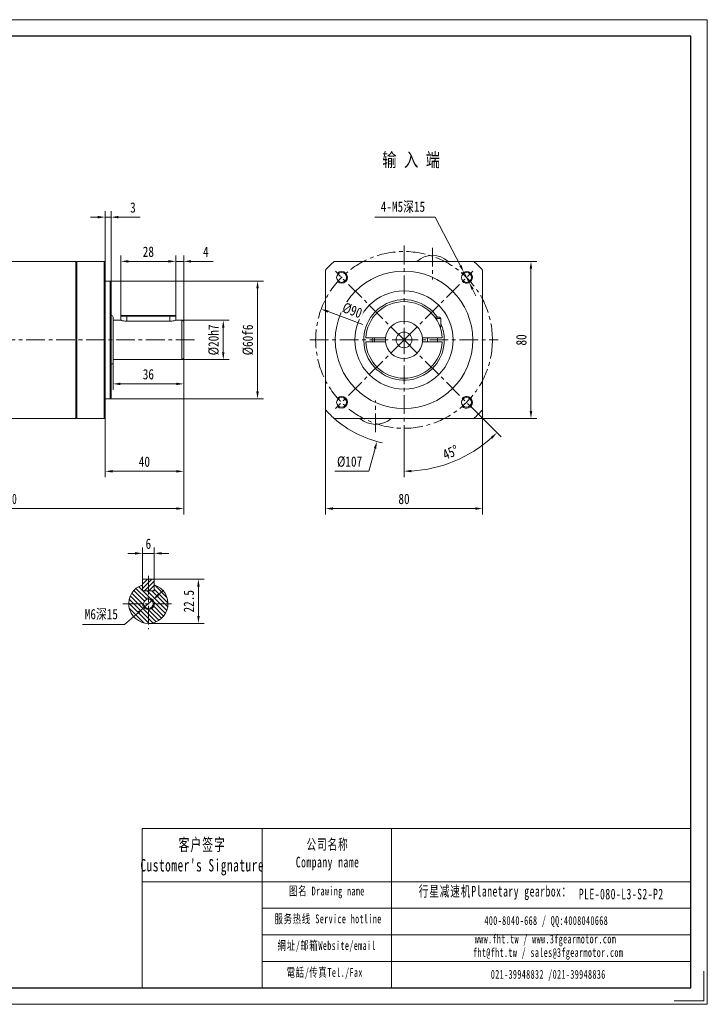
# Model space of a CAD drawing. Header units: millimetres. Extents: x -62 to 647, y -54 to 447.
# Tile 3 of 3: x 297 to 647, y -54 to 447. Entities that reach past the tile are written whole.
import ezdxf

# ---------------------------------------------------------------- set-up
doc = ezdxf.new("R2010")
doc.units = ezdxf.units.MM
doc.header["$LTSCALE"] = 1.5
doc.linetypes.add('CENTER', pattern=[10.16, 6.35, -1.27, 1.27, -1.27])
doc.layers.get('0').update_dxf_attribs({"lineweight": 18})
for name, color, linetype, lineweight in [('1轮廓实线层', 7, 'Continuous', 18), ('3中心线层', 1, 'CENTER', 18), ('5剖面线层', 2, 'Continuous', 18), ('7标注层', 4, 'Continuous', 18), ('SLD-0', 7, 'Continuous', 18), ('图框_外框线', 7, 'Continuous', 18)]:
    doc.layers.add(name, color=color, linetype=linetype, lineweight=lineweight)
doc.styles.add('PC_TEXTSTYLE', font='txt', dxfattribs={"width": 0.8})
doc.styles.add('TH_GBDIM', font='txt', dxfattribs={"width": 0.8})
doc.styles.add('标准', font='txt', dxfattribs={"width": 0.667})
doc.dimstyles.new('TH_GBDIM', dxfattribs={"dimscale": 1.5, "dimtxt": 3.5, "dimasz": 2.5, "dimexe": 2, "dimexo": 0, "dimgap": 1.5, "dimtad": 1, "dimdec": 1, "dimdsep": 46, "dimtxsty": 'TH_GBDIM', "dimcen": 2.5, "dimdle": 5, "dimclrd": 4, "dimclre": 4, "dimclrt": 3, "dimadec": 0, "dimazin": 2, "dimtfac": 0.714286, "dimtdec": 1, "dimtmove": 0, "dimatfit": 3, "dimfxl": 1, "dimtolj": 1, "dimarcsym": 0})

# ---------------------------------------------------------------- blocks, each defined once
blk = doc.blocks.new('*X3')
at = {"layer": '7标注层', "transparency": 16777216}
for points in [[(417.68, 310.54), (418.93, 310.54), (418.3, 314.29)], [(417.68, 258.04), (418.93, 258.04), (418.3, 254.29)]]:
    blk.add_hatch(color=4, dxfattribs=at).paths.add_polyline_path(points, flags=0)
at = {"layer": '7标注层', "color": 4, "transparency": 16777216}
for p, q in [((343.19, 314.29), (421.3, 314.29)), ((418.3, 310.54), (418.3, 258.04)), ((343.19, 254.29), (421.3, 254.29))]:
    blk.add_line(p, q, dxfattribs=at)
at = {"layer": '7标注层', "color": 3, "transparency": 16777216, "insert": (413.43, 284.29), "char_height": 5.25, "width": 28.98, "attachment_point": 5, "rotation": 90, "style": 'TH_GBDIM'}
blk.add_mtext('%%C60f6', dxfattribs=at)
blk = doc.blocks.new('*X4')
at = {"layer": '7标注层', "transparency": 16777216}
for points in [[(400.22, 290.54), (401.47, 290.54), (400.85, 294.29)], [(400.22, 278.04), (401.47, 278.04), (400.85, 274.29)]]:
    blk.add_hatch(color=4, dxfattribs=at).paths.add_polyline_path(points, flags=0)
at = {"layer": '7标注层', "color": 4, "transparency": 16777216}
for p, q in [((379.69, 294.29), (403.85, 294.29)), ((400.85, 278.04), (400.85, 290.54)), ((379.69, 274.29), (403.85, 274.29))]:
    blk.add_line(p, q, dxfattribs=at)
at = {"layer": '7标注层', "color": 3, "transparency": 16777216, "insert": (395.97, 284.29), "char_height": 5.25, "width": 28.9333, "attachment_point": 5, "rotation": 90, "style": 'TH_GBDIM'}
blk.add_mtext('%%C20h7', dxfattribs=at)
blk = doc.blocks.new('*X8')
at = {"layer": '7标注层', "transparency": 16777216}
for points in [[(205.94, 199.03), (205.94, 197.78), (202.19, 198.4)], [(376.94, 199.03), (376.94, 197.78), (380.69, 198.4)]]:
    blk.add_hatch(color=4, dxfattribs=at).paths.add_polyline_path(points, flags=0)
at = {"layer": '7标注层', "color": 4, "transparency": 16777216}
for p, q in [((380.69, 275.29), (380.69, 195.4)), ((202.19, 244.79), (202.19, 195.4)), ((205.94, 198.4), (376.94, 198.4))]:
    blk.add_line(p, q, dxfattribs=at)
at = {"layer": '7标注层', "color": 3, "transparency": 16777216, "insert": (291.44, 203.28), "char_height": 5.25, "width": 15.96, "attachment_point": 5, "style": 'TH_GBDIM'}
blk.add_mtext('180', dxfattribs=at)
blk = doc.blocks.new('*X9')
at = {"layer": '7标注层', "transparency": 16777216}
for points in [[(372.94, 324.92), (372.94, 323.67), (376.69, 324.29)], [(384.44, 324.92), (384.44, 323.67), (380.69, 324.29)]]:
    blk.add_hatch(color=4, dxfattribs=at).paths.add_polyline_path(points, flags=0)
at = {"layer": '7标注层', "color": 4, "transparency": 16777216}
for p, q in [((376.69, 296.39), (376.69, 327.29)), ((380.69, 293.29), (380.69, 327.29)), ((372.94, 324.29), (369.19, 324.29)), ((376.69, 324.29), (380.69, 324.29)), ((384.44, 324.29), (395.69, 324.29))]:
    blk.add_line(p, q, dxfattribs=at)
at = {"layer": '7标注层', "color": 3, "transparency": 16777216, "insert": (391.94, 329.17), "char_height": 5.25, "width": 5.1333, "attachment_point": 5, "style": 'TH_GBDIM'}
blk.add_mtext('4', dxfattribs=at)
blk = doc.blocks.new('*X10')
at = {"layer": '7标注层', "transparency": 16777216}
for points in [[(352.44, 324.92), (352.44, 323.67), (348.69, 324.29)], [(372.94, 324.92), (372.94, 323.67), (376.69, 324.29)]]:
    blk.add_hatch(color=4, dxfattribs=at).paths.add_polyline_path(points, flags=0)
at = {"layer": '7标注层', "color": 4, "transparency": 16777216}
for p, q in [((348.69, 296.39), (348.69, 327.29)), ((376.69, 296.39), (376.69, 327.29)), ((352.44, 324.29), (372.94, 324.29))]:
    blk.add_line(p, q, dxfattribs=at)
at = {"layer": '7标注层', "color": 3, "transparency": 16777216, "insert": (362.69, 329.17), "char_height": 5.25, "width": 10.64, "attachment_point": 5, "style": 'TH_GBDIM'}
blk.add_mtext('28', dxfattribs=at)
blk = doc.blocks.new('*X11')
at = {"layer": '7标注层', "transparency": 16777216}
for points in [[(348.44, 262.52), (348.44, 261.27), (344.69, 261.89)], [(376.94, 262.52), (376.94, 261.27), (380.69, 261.89)]]:
    blk.add_hatch(color=4, dxfattribs=at).paths.add_polyline_path(points, flags=0)
at = {"layer": '7标注层', "color": 4, "transparency": 16777216}
for p, q in [((344.69, 272.79), (344.69, 258.89)), ((380.69, 272.79), (380.69, 258.89)), ((348.44, 261.89), (376.94, 261.89))]:
    blk.add_line(p, q, dxfattribs=at)
at = {"layer": '7标注层', "color": 3, "transparency": 16777216, "insert": (362.69, 266.77), "char_height": 5.25, "width": 10.5933, "attachment_point": 5, "style": 'TH_GBDIM'}
blk.add_mtext('36', dxfattribs=at)
blk = doc.blocks.new('*X12')
at = {"layer": '7标注层', "transparency": 16777216}
for points in [[(336.94, 347.43), (336.94, 346.18), (340.69, 346.8)], [(347.44, 347.43), (347.44, 346.18), (343.69, 346.8)]]:
    blk.add_hatch(color=4, dxfattribs=at).paths.add_polyline_path(points, flags=0)
at = {"layer": '7标注层', "color": 4, "transparency": 16777216}
for p, q in [((336.94, 346.8), (333.19, 346.8)), ((340.69, 323.79), (340.69, 349.8)), ((340.69, 346.8), (343.69, 346.8)), ((343.69, 313.79), (343.69, 349.8)), ((347.44, 346.8), (358.49, 346.8))]:
    blk.add_line(p, q, dxfattribs=at)
at = {"layer": '7标注层', "color": 3, "transparency": 16777216, "insert": (354.84, 351.68), "char_height": 5.25, "width": 4.5267, "attachment_point": 5, "style": 'TH_GBDIM'}
blk.add_mtext('3', dxfattribs=at)
blk = doc.blocks.new('*X13')
at = {"layer": '7标注层', "transparency": 16777216}
for points in [[(344.44, 217.99), (344.44, 216.74), (340.69, 217.37)], [(376.94, 217.99), (376.94, 216.74), (380.69, 217.37)]]:
    blk.add_hatch(color=4, dxfattribs=at).paths.add_polyline_path(points, flags=0)
at = {"layer": '7标注层', "color": 4, "transparency": 16777216}
for p, q in [((340.69, 244.79), (340.69, 214.37)), ((380.69, 244.79), (380.69, 214.37)), ((344.44, 217.37), (376.94, 217.37))]:
    blk.add_line(p, q, dxfattribs=at)
at = {"layer": '7标注层', "color": 3, "transparency": 16777216, "insert": (360.69, 222.24), "char_height": 5.25, "width": 10.92, "attachment_point": 5, "style": 'TH_GBDIM'}
blk.add_mtext('40', dxfattribs=at)
blk = doc.blocks.new('*X15')
at = {"layer": '7标注层', "transparency": 16777216}
for points in [[(456.65, 199.03), (456.65, 197.78), (452.9, 198.4)], [(529.15, 199.03), (529.15, 197.78), (532.9, 198.4)]]:
    blk.add_hatch(color=4, dxfattribs=at).paths.add_polyline_path(points, flags=0)
at = {"layer": '7标注层', "color": 4, "transparency": 16777216}
for p, q in [((452.9, 248.76), (452.9, 195.4)), ((532.9, 248.76), (532.9, 195.4)), ((456.65, 198.4), (529.15, 198.4))]:
    blk.add_line(p, q, dxfattribs=at)
at = {"layer": '7标注层', "color": 3, "transparency": 16777216, "insert": (492.9, 203.28), "char_height": 5.25, "width": 10.8267, "attachment_point": 5, "style": 'TH_GBDIM'}
blk.add_mtext('80', dxfattribs=at)
blk = doc.blocks.new('*X16')
at = {"layer": '7标注层', "transparency": 16777216}
for points in [[(556.92, 320.54), (558.17, 320.54), (557.55, 324.29)], [(556.92, 248.04), (558.17, 248.04), (557.55, 244.29)]]:
    blk.add_hatch(color=4, dxfattribs=at).paths.add_polyline_path(points, flags=0)
at = {"layer": '7标注层', "color": 4, "transparency": 16777216}
for p, q in [((528.43, 324.29), (560.55, 324.29)), ((557.55, 320.54), (557.55, 248.04)), ((528.43, 244.29), (560.55, 244.29))]:
    blk.add_line(p, q, dxfattribs=at)
at = {"layer": '7标注层', "color": 3, "transparency": 16777216, "insert": (552.67, 284.29), "char_height": 5.25, "width": 10.8267, "attachment_point": 5, "rotation": 90, "style": 'TH_GBDIM'}
blk.add_mtext('80', dxfattribs=at)
blk = doc.blocks.new('*X17')
at = {"layer": '7标注层', "transparency": 16777216}
for points in [[(522.17, 322.39), (521.06, 321.82), (523.34, 318.77)], [(528.38, 310.4), (527.27, 309.83), (526.1, 313.45)]]:
    blk.add_hatch(color=4, dxfattribs=at).paths.add_polyline_path(points, flags=0)
at = {"layer": '7标注层', "color": 4, "transparency": 16777216}
for p, q in [((478.11, 346.8), (508.82, 346.8)), ((508.82, 346.8), (521.61, 322.1)), ((526.1, 313.45), (523.34, 318.77)), ((527.82, 310.12), (529.55, 306.79))]:
    blk.add_line(p, q, dxfattribs=at)
at = {"layer": '7标注层', "color": 3, "transparency": 16777216, "insert": (492.34, 351.88), "char_height": 5.25, "width": 46.62, "attachment_point": 5, "style": 'TH_GBDIM'}
blk.add_mtext('4-M5深15', dxfattribs=at)
blk = doc.blocks.new('*X19')
at = {"layer": '7标注层', "transparency": 16777216}
for points in [[(387.57, 158.7), (388.82, 158.7), (388.2, 162.45)], [(387.57, 143.7), (388.82, 143.7), (388.2, 139.95)]]:
    blk.add_hatch(color=4, dxfattribs=at).paths.add_polyline_path(points, flags=0)
at = {"layer": '7标注层', "color": 4, "transparency": 16777216}
for p, q in [((365.29, 162.45), (391.2, 162.45)), ((388.2, 143.7), (388.2, 158.7)), ((362.69, 139.95), (391.2, 139.95))]:
    blk.add_line(p, q, dxfattribs=at)
at = {"layer": '7标注层', "color": 3, "transparency": 16777216, "insert": (383.32, 151.2), "char_height": 5.25, "width": 22.54, "attachment_point": 5, "rotation": 90, "style": 'TH_GBDIM'}
blk.add_mtext('22.5', dxfattribs=at)
blk = doc.blocks.new('*X20')
at = {"layer": '7标注层', "transparency": 16777216}
for points in [[(355.94, 176.21), (355.94, 174.96), (359.69, 175.58)], [(369.44, 176.21), (369.44, 174.96), (365.69, 175.58)]]:
    blk.add_hatch(color=4, dxfattribs=at).paths.add_polyline_path(points, flags=0)
at = {"layer": '7标注层', "color": 4, "transparency": 16777216}
for p, q in [((355.94, 175.58), (352.19, 175.58)), ((359.69, 162.05), (359.69, 178.58)), ((359.69, 175.58), (365.69, 175.58)), ((365.69, 162.05), (365.69, 178.58)), ((369.44, 175.58), (373.19, 175.58))]:
    blk.add_line(p, q, dxfattribs=at)
at = {"layer": '7标注层', "color": 3, "transparency": 16777216, "insert": (362.69, 180.46), "char_height": 5.25, "width": 4.76, "attachment_point": 5, "style": 'TH_GBDIM'}
blk.add_mtext('6', dxfattribs=at)
blk = doc.blocks.new('*X21')
at = {"layer": '7标注层', "transparency": 16777216}
for points in [[(367.35, 154.87), (368.18, 153.93), (364.95, 151.93)], [(357.2, 145.98), (358.03, 145.04), (360.43, 147.98)]]:
    blk.add_hatch(color=4, dxfattribs=at).paths.add_polyline_path(points, flags=0)
at = {"layer": '7标注层', "color": 4, "transparency": 16777216}
for p, q in [((367.77, 154.4), (370.59, 156.88)), ((364.95, 151.93), (360.43, 147.98)), ((350.54, 139.31), (357.61, 145.51)), ((329.23, 139.31), (350.54, 139.31))]:
    blk.add_line(p, q, dxfattribs=at)
at = {"layer": '7标注层', "color": 3, "transparency": 16777216, "insert": (338.76, 144.38), "char_height": 5.25, "width": 34.9533, "attachment_point": 5, "style": 'TH_GBDIM'}
blk.add_mtext('M6深15', dxfattribs=at)
blk = doc.blocks.new('*X22')
at = {"layer": '7标注层', "transparency": 16777216}
blk.add_hatch(color=4, dxfattribs=at).paths.add_polyline_path([(477.53, 229.14), (478.74, 228.82), (479.1, 232.6)], flags=0)
at = {"layer": '7标注层', "color": 4, "transparency": 16777216}
for p, q in [((492.9, 280.54), (492.9, 288.04)), ((489.15, 284.29), (496.65, 284.29)), ((475.03, 217.37), (478.13, 228.98)), ((457.58, 217.37), (475.03, 217.37))]:
    blk.add_line(p, q, dxfattribs=at)
blk.add_arc((492.9, 284.29), 53.5, 228.3884, 258.2667, dxfattribs=at)
at = {"layer": '7标注层', "color": 3, "transparency": 16777216, "insert": (465.18, 222.24), "char_height": 5.25, "width": 22.96, "attachment_point": 5, "style": 'TH_GBDIM'}
blk.add_mtext('%%C107', dxfattribs=at)
blk = doc.blocks.new('*X25')
at = {"transparency": 16777216}
for points in [[(537.04, 234.88), (537.89, 233.97), (540.19, 237)], [(496.67, 216.89), (496.63, 218.14), (492.9, 217.41)]]:
    blk.add_hatch(color=4, dxfattribs=at).paths.add_polyline_path(points, flags=0)
at = {"color": 4, "transparency": 16777216}
for p, q in [((527.87, 249.32), (542.31, 234.88)), ((492.9, 236.29), (492.9, 214.41))]:
    blk.add_line(p, q, dxfattribs=at)
blk.add_arc((492.9, 284.29), 66.88, 273.2131, 311.7869, dxfattribs=at)
at = {"color": 3, "transparency": 16777216, "insert": (516.63, 227.01), "char_height": 5.25, "width": 18.8557, "attachment_point": 5, "rotation": 22.5, "style": 'TH_GBDIM'}
blk.add_mtext('45%%D', dxfattribs=at)
blk = doc.blocks.new('*X27')
at = {"layer": '7标注层', "transparency": 16777216}
blk.add_hatch(color=4, dxfattribs=at).paths.add_polyline_path([(454.46, 299.27), (454.02, 298.1), (450.73, 299.99)], flags=0)
at = {"layer": '7标注层', "color": 4, "transparency": 16777216}
blk.add_line((471.91, 292.11), (454.24, 298.68), dxfattribs=at)
at = {"layer": '7标注层', "color": 3, "transparency": 16777216, "insert": (466.53, 299.31), "char_height": 5.25, "width": 19.6092, "attachment_point": 5, "rotation": 339.5787, "style": 'TH_GBDIM'}
blk.add_mtext('%%C90', dxfattribs=at)

msp = doc.modelspace()

# ---------------------------------------------------------------- hatches: boundary and pattern name
at = {"layer": '5剖面线层'}
h = msp.add_hatch(dxfattribs=at)
h.set_pattern_fill('ANSI31', color=256, style=0, pattern_type=0)
h.set_pattern_definition([(45, (0, 0), (-1.122532, 1.122532), [])])
h.paths.add_polyline_path([(362.690837, 156.454342), (365.290837, 156.454342), (365.690837, 156.854342), (365.690837, 159.493734), (365.690837, 162.054342), (365.290837, 162.454342), (362.690837, 162.454342)], flags=0)
h.paths.add_polyline_path([(362.690837, 162.454342), (360.090837, 162.454342), (359.690837, 162.054342), (359.690837, 156.854342), (360.090837, 156.454342), (362.690837, 156.454342)], flags=0)
h = msp.add_hatch(dxfattribs=at)
h.set_pattern_fill('ANSI31', color=256, style=0, pattern_type=0)
h.set_pattern_definition([(135, (0, 0), (-1.122532, -1.122532), [])])
edge = h.paths.add_edge_path(flags=0)
edge.add_line((362.690837, 156.454342), (359.690837, 156.454342))
edge.add_line((359.690837, 156.454342), (359.690837, 159.493734))
edge.add_arc((362.690838, 149.954342), 10.000001, 107.45760608, 179.99999705)
edge.add_line((352.690837, 149.954342), (360.290837, 149.954342))
edge.add_arc((362.690837, 149.954342), 2.4, 90.00000034, 179.99999966, ccw=False)
edge.add_line((362.690837, 152.354342), (362.690837, 156.454342))
edge = h.paths.add_edge_path(flags=0)
edge.add_line((365.690837, 159.493734), (365.690837, 156.454342))
edge.add_line((365.690837, 156.454342), (362.690837, 156.454342))
edge.add_line((362.690837, 156.454342), (362.690837, 152.954342))
edge.add_arc((362.690837, 149.954342), 3, 0, 89.99999966, ccw=False)
edge.add_line((365.690837, 149.954342), (372.690837, 149.954342))
edge.add_arc((362.690837, 149.954342), 10.000001, 0.00000295, 72.54238789)
edge = h.paths.add_edge_path(flags=0)
edge.add_line((372.690837, 149.954342), (365.690837, 149.954342))
edge.add_arc((362.690837, 149.954342), 3, 270.00000034, 359.99999966, ccw=False)
edge.add_line((362.690837, 146.954342), (362.690837, 139.954342))
edge.add_arc((362.690837, 149.954342), 10, 270.00000034, 360)
edge = h.paths.add_edge_path(flags=0)
edge.add_arc((362.690837, 149.954342), 3, 180, 269.99999966, ccw=False)
edge.add_line((359.690837, 149.954342), (352.690837, 149.954342))
edge.add_arc((362.690837, 149.954342), 10, 180.00000034, 269.99999966)
edge.add_line((362.690837, 139.954342), (362.690837, 146.954342))
edge = h.paths.add_edge_path(flags=0)
edge.add_line((360.290837, 149.954342), (359.690837, 149.954342))
edge.add_arc((362.690837, 149.954342), 3, 180.00000034, 269.99999966)
edge.add_line((362.690837, 146.954342), (362.690837, 147.554342))
edge.add_arc((362.690837, 149.954342), 2.4, 180, 269.99999966, ccw=False)
edge = h.paths.add_edge_path(flags=0)
edge.add_line((365.690837, 149.954342), (365.090837, 149.954342))
edge.add_arc((362.690837, 149.954342), 2.4, 270.00000034, 359.99999966, ccw=False)
edge.add_line((362.690837, 147.554342), (362.690837, 146.954342))
edge.add_arc((362.690837, 149.954342), 3, 270.00000034, 360)
edge = h.paths.add_edge_path(flags=0)
edge.add_line((362.690837, 152.954342), (362.690837, 152.354342))
edge.add_arc((362.690837, 149.954342), 2.4, 0, 89.99999966, ccw=False)
edge.add_line((365.090837, 149.954342), (365.690837, 149.954342))
edge.add_arc((362.690837, 149.954342), 3, 0.00000034, 89.99999966)

# ---------------------------------------------------------------- linework, layer by layer
at = {"color": 7, "linetype": 'Continuous', "lineweight": 15}
for p, q in [((325.690837, 244.290302), (325.690837, 324.290304)), ((326.190838, 324.290304), (326.190838, 284.290303)), ((340.190836, 244.290302), (340.190836, 324.290304)), ((340.690837, 323.790303), (340.690837, 244.790303)), ((528.427616, 324.290302), (457.371298, 324.290302)), ((452.899456, 319.81846), (452.899456, 248.762146)), ((532.899458, 248.762146), (532.899458, 319.81846)), ((343.190839, 254.290304), (343.190839, 314.290302)), ((343.690836, 313.790303), (343.690836, 254.790305)), ((348.690839, 296.390303), (348.690839, 294.290303)), ((351.690837, 296.390303), (348.690839, 296.390303)), ((349.090838, 296.790303), (351.690837, 296.790303)), ((351.690837, 296.790303), (351.690837, 296.390303)), ((351.690837, 296.790303), (373.690837, 296.790303)), ((373.690837, 296.390303), (351.690837, 296.390303)), ((351.690837, 296.390303), (351.690837, 293.829695)), ((373.690837, 296.390303), (373.690837, 296.790303)), ((373.690837, 296.790303), (376.290837, 296.790303)), ((376.690836, 296.390303), (373.690837, 296.390303)), ((373.690837, 296.390303), (373.690837, 293.829695)), ((376.690836, 296.390303), (376.690836, 294.290303)), ((344.690838, 295.790303), (344.690838, 284.290303)), ((373.690837, 293.829695), (351.690837, 293.829695)), ((379.690835, 284.290303), (379.690835, 294.290303)), ((380.690837, 293.290303), (380.690837, 284.290303)), ((508.647473, 295.790303), (511.024457, 295.790303)), ((511.649457, 295.165303), (509.085388, 295.165303)), ((511.649457, 295.165303), (511.649457, 290.790303)), ((511.649457, 290.790303), (511.284233, 290.790303)), ((326.190838, 284.290303), (326.190838, 244.290302)), ((344.690838, 284.290303), (344.690838, 272.790303)), ((379.690835, 274.290303), (379.690835, 284.290303)), ((380.690837, 284.290303), (380.690837, 275.290303)), ((473.925792, 285.290303), (482.949583, 285.290303)), ((473.925792, 283.290303), (482.949583, 283.290303)), ((502.849331, 285.290303), (511.873123, 285.290303)), ((502.849331, 283.290303), (511.873123, 283.290303)), ((504.899457, 285.290303), (504.899457, 283.290303)), ((509.899457, 285.290303), (509.899457, 283.290303)), ((457.371298, 244.290304), (528.427616, 244.290304)), ((359.690837, 162.054342), (360.090837, 162.454342)), ((359.690837, 162.054342), (359.690837, 156.854342)), ((365.290837, 162.454342), (360.090837, 162.454342)), ((365.290837, 162.454342), (365.690837, 162.054342)), ((365.690837, 156.854342), (365.690837, 162.054342)), ((359.690837, 156.454342), (359.690837, 159.493734)), ((360.090837, 156.454342), (359.690837, 156.854342)), ((359.690837, 156.454342), (365.690837, 156.454342)), ((365.290837, 156.454342), (360.090837, 156.454342)), ((365.690837, 156.854342), (365.290837, 156.454342)), ((365.690837, 159.493734), (365.690837, 156.454342))]:
    msp.add_line(p, q, dxfattribs=at)
msp.add_line((420.621077, 35.422218), (420.621077, -45.62975))
for points in [[(476.763748, 283.290303), (476.732791, 284.290303), (476.763748, 285.290303)], [(477.932828, 283.290303), (477.903837, 284.652759), (477.932828, 285.290303)]]:
    msp.add_lwpolyline(points, dxfattribs=at)
for centre, radius in [((492.899457, 284.290303), 35), ((461.079652, 316.110108), 2.5), ((524.719262, 316.110108), 2.5), ((492.899457, 284.290303), 25), ((492.899457, 284.290303), 4), ((461.079652, 252.470498), 2.5), ((524.719262, 252.470498), 2.5)]:
    msp.add_circle(centre, radius, dxfattribs=at)
msp.add_circle((362.690837, 149.954342), 2.4)
for centre, radius, start, end in [((507.399457, 315.123637), 12.166667, 48.88790956, 131.11209044), ((492.899457, 284.290303), 53.5, 131.61160919, 138.38839081), ((492.899457, 284.290303), 53.5, 41.61160919, 48.38839081), ((492.899457, 284.290303), 20.5, 34.12329454, 0), ((492.899457, 284.290303), 19.5, 2.93953449, 177.06046551), ((343.690837, 295.790303), 1, 0, 90), ((379.690837, 293.290303), 1, 0, 90), ((492.899457, 284.290303), 9.5, 6.04232842, 173.95767158), ((511.024457, 295.165303), 0.625, 360, 90), ((492.899457, 284.290303), 20.5, 0, 23.8461757), ((492.899457, 284.290303), 19.5, 182.93953449, 357.06046551), ((492.899457, 284.290303), 9.5, 173.95767158, 186.04232842), ((492.899457, 284.290303), 9.5, 186.04232842, 353.95767158), ((492.899457, 284.290303), 9.5, 353.95767158, 6.04232842), ((343.690837, 272.790303), 1, 270, 0), ((379.690837, 275.290303), 1, 270, 0), ((492.899457, 284.290303), 53.5, 221.61160919, 228.38839081), ((492.899457, 284.290303), 53.5, 311.61160919, 318.38839081), ((478.399457, 253.45697), 12.166667, 228.88790956, 311.11209044), ((362.690837, 149.954342), 10, 107.45760312, 72.54239688)]:
    msp.add_arc(centre, radius, start, end, dxfattribs=at)
at = {"color": 4}
for centre, start, end in [((461.079652, 316.110108), 226.91021317, 135), ((524.719262, 316.110108), 225, 136.91021317), ((461.079652, 252.470498), 225, 133.08978683), ((524.719262, 252.470498), 223.08978683, 135), ((362.690837, 149.954342), 180, 111.81505443)]:
    msp.add_arc(centre, 3, start, end, dxfattribs=at)
at = {"color": 7, "linetype": 'Continuous', "lineweight": 15}
for points in [[(325.690837, 324.290304), (257.275653, 324.290304)], [(326.190838, 324.290304), (325.690837, 323.790303)], [(340.190836, 324.290304), (326.190838, 324.290304)], [(340.690837, 323.790303), (340.190836, 324.290304)], [(343.190839, 314.290302), (340.690837, 314.290302)], [(343.690836, 313.790303), (343.190839, 314.290302)], [(349.090838, 296.790303), (348.690839, 296.390303)], [(376.690836, 296.390303), (376.290837, 296.790303)], [(348.690839, 294.290303), (344.690838, 294.290303)], [(379.690835, 294.290303), (376.690836, 294.290303)], [(473.925792, 285.290303), (473.425115, 285.290303)], [(473.425115, 283.290303), (473.925792, 283.290303)], [(483.452235, 285.290303), (482.949583, 285.290303)], [(483.452235, 283.290303), (482.949583, 283.290303)], [(502.849331, 285.290303), (502.346679, 285.290303)], [(502.849331, 283.290303), (502.346679, 283.290303)], [(512.3738, 285.290303), (511.873123, 285.290303)], [(512.3738, 283.290303), (511.873123, 283.290303)], [(344.690838, 274.290303), (379.690835, 274.290303)], [(340.690837, 254.290304), (343.190839, 254.290304)], [(343.190839, 254.290304), (343.690836, 254.790305)], [(257.283968, 244.290302), (325.690837, 244.290302)], [(325.690837, 244.790303), (326.190838, 244.290302)], [(326.190838, 244.290302), (340.190836, 244.290302)], [(340.190836, 244.290302), (340.690837, 244.790303)]]:
    msp.add_open_spline(points, degree=1, dxfattribs=at)
for points, knots in [([(351.690837, 293.829695), (351.36222, 293.839891), (350.705351, 293.860272), (349.822621, 294.002052), (349.142389, 294.158721), (348.736367, 294.276486), (348.728247, 294.279106), (348.724918, 294.28018)], [0, 0, 0, 0, 0.6266800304, 1.2526593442, 1.8966368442, 2.5536602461, 3.0101796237, 3.0101796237, 3.0101796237, 3.0101796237]), ([(376.656757, 294.28018), (376.666776, 294.283152), (376.710896, 294.296241), (376.463488, 294.222), (375.936331, 294.083276), (375.130136, 293.924152), (374.329932, 293.838778), (373.839173, 293.831803), (373.690837, 293.829695)], [0, 0, 0, 0, 0.1839683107, 0.8100829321, 1.4437009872, 2.1017180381, 2.7657329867, 3.0533784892, 3.0533784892, 3.0533784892, 3.0533784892])]:
    msp.add_open_spline(points, degree=3, knots=knots, dxfattribs=at)
at = {"layer": '3中心线层'}
for p, q in [((492.899457, 332.290303), (492.899457, 236.290303)), ((507.399457, 331.256423), (507.399457, 315.123637)), ((492.899457, 284.290303), (457.924896, 319.264864)), ((492.899457, 284.290303), (527.874018, 319.264864)), ((386.245144, 284.290303), (196.650218, 284.290303)), ((444.899457, 284.290303), (540.899457, 284.290303)), ((492.899457, 284.290303), (457.924896, 249.315743)), ((492.899457, 284.290303), (527.874018, 249.315743)), ((478.399457, 237.324183), (478.399457, 253.45697)), ((362.690837, 164.144401), (362.690837, 136.954342)), ((349.690837, 149.954342), (375.690837, 149.954342))]:
    msp.add_line(p, q, dxfattribs=at)
msp.add_circle((492.899457, 284.290303), 45, dxfattribs=at)
msp.add_circle((492.899457, 284.290303), 45, dxfattribs=at)
msp.add_circle((492.899457, 284.290303), 45, dxfattribs=at)
msp.add_circle((492.899457, 284.290303), 45, dxfattribs=at)
at = {"layer": '7标注层', "color": 0}
msp.add_line((359.480029, 35.422218), (359.480029, -45.615891), dxfattribs=at)
at = {"layer": '图框_外框线'}
for p, q in [((359.480029, 35.422218), (420.621077, 35.422218)), ((420.621077, 35.422218), (420.621077, -45.615891)), ((420.621077, 35.422218), (638.912188, 35.422218)), ((486.496442, 35.422218), (486.496442, -45.615891)), ((359.480029, 8.379738), (420.621077, 8.379738)), ((420.621077, 8.379738), (638.912188, 8.379738)), ((420.621077, -5.141503), (638.912188, -5.141503)), ((420.621077, -18.662743), (638.912188, -18.662743)), ((420.621077, -32.183983), (638.912188, -32.183983))]:
    msp.add_line(p, q, dxfattribs=at)
at = {"layer": '图框_外框线', "color": 3}
msp.add_lwpolyline([(645.665338, -37.174453), (645.665338, -52.369042), (630.470749, -52.369042)], dxfattribs=at)

# ---------------------------------------------------------------- texts
at = {"color": 3, "insert": (481.797933, 379.508002), "char_height": 7, "width": 55.95959911, "attachment_point": 1, "style": 'PC_TEXTSTYLE'}
msp.add_mtext('输 入 端', dxfattribs=at)
at = {"layer": 'SLD-0', "color": 1, "attachment_point": 2, "style": '标准'}
for s, insert, char_height, width in [("\\T1.1;客户签字\\PCustomer's Signature", (390.15594, 30.419255), 6.3099121, 78.49595715), ('\\T1.1;公司名称\\PCompany name', (453.976564, 30.084293), 5.40849609, 70.02313743), ('\\T1.1;图名 Drawing name', (453.606868, 5.887289), 4.50708007, 57.63962438), ('\\T1.1;  行星减速机Planetary gearbox：', (536.697712, 6.234954), 5.40849609, 85.06287979), ('\\T1.1;\\pxt5.83333;PLE-080-L3-S2-P2', (603.517367, 4.798974), 5.40849609, 45.92025875), ('\\T1.1;服务热线 Service hotline', (454.246003, -8.285133), 4.50708007, 64.21607884), ('\\T1.1;400-8040-668 / QQ:4008040668', (565.347233, -9.146332), 4.50708007, 131.22548088), ('\\T1.1;www.fht.tw / www.3fgearmotor.com ', (564.931656, -18.533973), 4.50708007, 131.37320448), ('\\T1.1;網址/邮箱Website/email', (453.544208, -21.86426), 4.50708007, 66.8428938), ('\\T1.1;\\pxt12;fht@fht.tw / sales@3fgearmotor.com ', (566.305233, -25.397063), 4.50708007, 131.37320448), ('\\T1.1;電話/传真Tel./Fax', (452.534421, -35.549258), 4.50708007, 67.6468179), ('\\T1.1;021-39948832 /021-39948836 ', (566.352361, -36.534697), 4.50708007, 100.31337965)]:
    msp.add_mtext(s, dxfattribs=dict(at, insert=insert, char_height=char_height, width=width))

# ---------------------------------------------------------------- dimensions: what is measured, and where the dimension line sits
dim = msp.add_angular_dim_2l(base=(518.492637, 222.502901), line1=((492.899457, 332.290303), (492.899457, 236.290303)), line2=((492.899457, 284.290303), (527.874018, 249.315743)), dimstyle='TH_GBDIM', override={"dimtad": 1, "dimtih": 0, "dimtoh": 0, "dimsah": 1, "dimtdec": 0, "dimtzin": 8})
dim.commit()
dim.dimension.update_dxf_attribs({"geometry": '*X25', "text_midpoint": (516.627055, 227.006814)})
at = {"layer": '7标注层'}
for base, p1, p2, picture, middle in [((343.690832, 346.802464), (340.690834, 323.790304), (343.690832, 313.790303), '*X12', (354.840832, 351.677464)), ((376.690836, 324.290304), (348.690835, 296.390303), (376.690836, 296.390303), '*X10', (362.690835, 329.165304)), ((380.690837, 261.892292), (344.690834, 272.790302), (380.690837, 272.790302), '*X11', (362.690835, 266.767292))]:
    dim = msp.add_linear_dim(base=base, p1=p1, p2=p2, dimstyle='TH_GBDIM', override={"dimdec": 5, "dimsah": 1, "dimtzin": 0}, dxfattribs=at)
    dim.commit()
    dim.dimension.update_dxf_attribs({"geometry": picture, "text_midpoint": middle})
for p1, p2, text, picture, middle in [((526.099226, 313.446333), (523.339298, 318.773884), '4-M5深15', '*X17', (508.819142, 346.802464)), ((364.946846, 151.931821), (360.434829, 147.976863), 'M6深15', '*X21', (356.33484, 144.383064))]:
    dim = msp.add_diameter_dim_2p(p1=p1, p2=p2, text=text, dimstyle='TH_GBDIM', override={"dimtoh": 1, "dimdec": 0, "dimpost": '%%C<>', "dimsah": 1, "dimtzin": 0}, dxfattribs=at)
    dim.commit()
    dim.dimension.update_dxf_attribs({"geometry": picture, "text_midpoint": middle, "dimtype": 163})
dim = msp.add_diameter_dim_2p(p1=(506.697723, 335.98032), p2=(479.101191, 232.600286), dimstyle='TH_GBDIM', override={"dimtih": 1, "dimtoh": 1, "dimpost": '%%C<>', "dimsah": 1, "dimtofl": 0, "dimtzin": 0}, dxfattribs=at)
dim.commit()
dim.dimension.update_dxf_attribs({"geometry": '*X22', "text_midpoint": (475.034267, 217.365082), "dimtype": 163})
for base, p1, p2, picture, middle in [((376.690836, 324.290304), (380.690837, 293.290303), (376.690836, 296.390303), '*X9', (391.940837, 324.290304)), ((532.899458, 198.400463), (452.899456, 248.762146), (532.899458, 248.762146), '*X15', (492.899457, 198.400463)), ((380.690837, 217.365082), (340.690834, 244.790304), (380.690837, 244.790304), '*X13', (360.690835, 217.365082)), ((365.690837, 175.58354), (359.690837, 162.054342), (365.690837, 162.054342), '*X20', (362.690837, 175.58354))]:
    dim = msp.add_linear_dim(base=base, p1=p1, p2=p2, dimstyle='TH_GBDIM', override={"dimdec": 5, "dimsah": 1, "dimtzin": 0}, dxfattribs=at)
    dim.commit()
    dim.dimension.update_dxf_attribs({"geometry": picture, "text_midpoint": middle, "dimtype": 160})
for base, p1, p2, picture, middle in [((557.548769, 244.290303), (528.427615, 324.290303), (528.427615, 244.290303), '*X16', (557.548769, 284.290303)), ((388.199806, 162.454342), (362.690837, 139.954342), (365.290837, 162.454342), '*X19', (388.199806, 151.204342))]:
    dim = msp.add_linear_dim(base=base, p1=p1, p2=p2, angle=90, dimstyle='TH_GBDIM', override={"dimdec": 5, "dimsah": 1, "dimtzin": 0}, dxfattribs=at)
    dim.commit()
    dim.dimension.update_dxf_attribs({"geometry": picture, "text_midpoint": middle, "dimtype": 160})
dim = msp.add_linear_dim(base=(418.300933, 254.290303), p1=(343.190835, 314.290304), p2=(343.190835, 254.290303), angle=90, text='%%C<>f6', dimstyle='TH_GBDIM', override={"dimdec": 5, "dimsah": 1, "dimtzin": 0}, dxfattribs=at)
dim.commit()
dim.dimension.update_dxf_attribs({"geometry": '*X3', "text_midpoint": (413.425933, 284.290303)})
dim = msp.add_linear_dim(base=(400.849151, 294.290303), p1=(379.690834, 274.290303), p2=(379.690834, 294.290303), angle=90, text='%%C<>h7', dimstyle='TH_GBDIM', override={"dimdec": 5, "dimsah": 1, "dimtzin": 0}, dxfattribs=at)
dim.commit()
dim.dimension.update_dxf_attribs({"geometry": '*X4', "text_midpoint": (400.849151, 284.290303), "dimtype": 160})
dim = msp.add_linear_dim(base=(380.690837, 198.400463), p1=(202.190838, 244.790303), p2=(380.690837, 275.290303), text='180', dimstyle='TH_GBDIM', override={"dimdec": 5, "dimsah": 1, "dimtzin": 0}, dxfattribs=at)
dim.commit()
dim.dimension.update_dxf_attribs({"geometry": '*X8', "text_midpoint": (291.440837, 203.275463)})

# ---------------------------------------------------------------- next in the draw order: wipeouts: each hides what was drawn before it
msp.add_wipeout([(460.264077, 298.521852), (462.305258, 304.004194), (472.801367, 300.096292), (470.760186, 294.613949)]).dxf.layer = '1轮廓实线层'

# ---------------------------------------------------------------- next in the draw order: linework, layer by layer
at = {"layer": '图框_外框线', "color": 3}
msp.add_lwpolyline([(-61.727202, -54.05733), (647.353626, -54.05733), (647.353626, 447.364113), (-61.727202, 447.364113)], close=True, dxfattribs=at)
at = {"layer": '图框_外框线', "color": 3, "lineweight": 25}
msp.add_lwpolyline([(-19.52001, -45.615891), (638.912188, -45.615891), (638.912188, 438.922674), (-19.52001, 438.922674)], close=True, dxfattribs=at)

# ---------------------------------------------------------------- next in the draw order: dimensions: what is measured, and where the dimension line sits
at = {"layer": '7标注层'}
dim = msp.add_diameter_dim_2p(p1=(535.071323, 268.58891), p2=(450.727591, 299.991697), dimstyle='TH_GBDIM', override={"dimpost": '%%C<>', "dimsah": 1, "dimtzin": 0}, dxfattribs=at)
dim.commit()
dim.dimension.update_dxf_attribs({"geometry": '*X27', "text_midpoint": (464.831738, 294.740453), "dimtype": 163})

doc.saveas('drawing.dxf')
